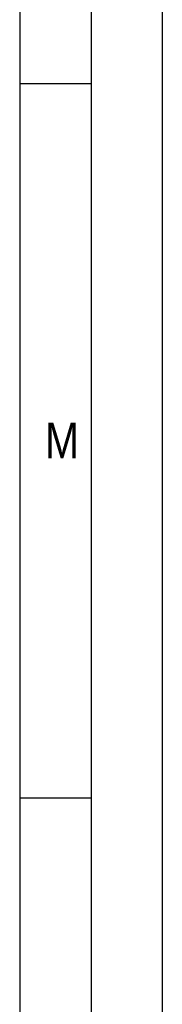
# Model space of a CAD drawing. Header units: millimetres. Extents: x 0 to 1189, y 0 to 841.
# Tile 119 of 169: x 1179 to 1189, y 206 to 275. Entities that reach past the tile are written whole.
import ezdxf

# ---------------------------------------------------------------- set-up
doc = ezdxf.new("R2010")
doc.units = ezdxf.units.MM
doc.header["$LTSCALE"] = 65.395
doc.layers.get('0').update_dxf_attribs({"linetype": 'CONTINUOUS'})
doc.styles.add('TEXTSTYLE_2', font='txt')

msp = doc.modelspace()

# ---------------------------------------------------------------- linework, layer by layer
at = {"color": 5, "linetype": 'Continuous'}
for p, q in [((1189, 841), (1189, 0)), ((1179, 831), (1179, 10)), ((1179, 270.5), (1184, 270.5)), ((1179, 220.5), (1184, 220.5))]:
    msp.add_line(p, q, dxfattribs=at)
at = {"color": 6, "linetype": 'Continuous'}
msp.add_line((1184, 836), (1184, 5), dxfattribs=at)

# ---------------------------------------------------------------- texts
at = {"color": 5, "linetype": 'Continuous', "style": 'TEXTSTYLE_2', "width": 0.857143}
msp.add_text('M', height=2.50001, dxfattribs=at).set_placement((1180.77091, 244.271))

doc.saveas('drawing.dxf')
